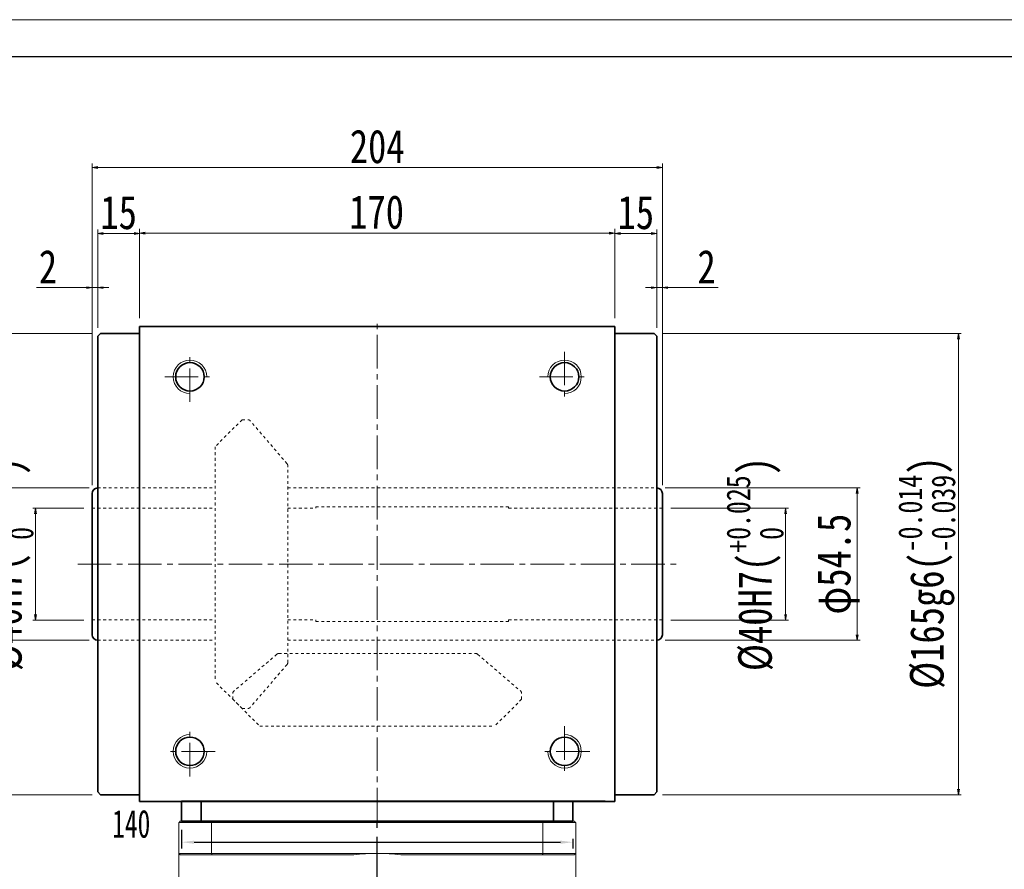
# Model space of a CAD drawing. Header units: millimetres. Extents: x -42 to 1087, y -38 to 750.
# Tile 4 of 5: x 162 to 515, y 446 to 750. Entities that reach past the tile are written whole.
import ezdxf

# ---------------------------------------------------------------- set-up
doc = ezdxf.new("R2010")
doc.units = ezdxf.units.MM
for name, pattern in [('CENTER2', [28.575, 19.05, -3.175, 3.175, -3.175]), ('点画线', [18, 12, -2, 2, -2]), ('虚线', [2, 1, -1])]:
    doc.linetypes.add(name, pattern=pattern)
doc.layers.add('3中心线层', color=1, linetype='CENTER2')
for name, color, linetype, lineweight in [('EB0', 7, 'Continuous', 35), ('中心线层', 1, '点画线', 18), ('图框_外框线', 7, 'Continuous', 18), ('尺寸线层', 3, 'Continuous', 18), ('粗实线', 7, 'Continuous', 40), ('粗实线层', 7, 'Continuous', 35)]:
    doc.layers.add(name, color=color, linetype=linetype, lineweight=lineweight)
doc.styles.add('宋体', font='SimSun.ttf', dxfattribs={"width": 0.8})
doc.styles.add('标准', font='SimSun.ttf', dxfattribs={"width": 0.667})
doc.dimstyles.new('a4-1-1.5', dxfattribs={"dimtxt": 4.5, "dimasz": 4.5, "dimexe": 2.25, "dimexo": 0, "dimgap": 0.75, "dimtad": 1, "dimdec": 3, "dimdsep": 46, "dimtxsty": '标准', "dimblk": '_CAXARROW', "dimcen": 0, "dimdle": 9, "dimazin": 2, "dimtfac": 0.707107, "dimtdec": 3, "dimtix": 1, "dimtmove": 2, "dimatfit": 3, "dimfxl": 0, "dimfrac": 2, "dimtolj": 1, "dimarcsym": 0})
doc.dimstyles.new('A水平标注$0', dxfattribs={"dimtxt": 3.5, "dimasz": 2, "dimexe": 1.5, "dimexo": 3, "dimgap": 1.1, "dimtad": 1, "dimtoh": 1, "dimdec": 4, "dimdsep": 46, "dimtxsty": '宋体', "dimblk": 'OPEN', "dimcen": 3, "dimclrd": 3, "dimclre": 3, "dimclrt": 6, "dimadec": 0, "dimazin": 0, "dimtm": 1e-09, "dimtfac": 1, "dimtdec": 4, "dimtix": 1, "dimtmove": 0, "dimatfit": 3, "dimldrblk": 'OPEN', "dimfxl": 0, "dimlwd": 13, "dimlwe": 13, "dimarcsym": 0})
doc.dimstyles.new('D直径标注φ25', dxfattribs={"dimtxt": 3.5, "dimasz": 2, "dimexe": 1, "dimexo": 3, "dimtad": 1, "dimtoh": 1, "dimdec": 1, "dimdsep": 46, "dimtxsty": '宋体', "dimblk": 'OPEN', "dimcen": 3, "dimclrd": 3, "dimclre": 3, "dimclrt": 130, "dimadec": 0, "dimazin": 0, "dimtm": 1e-09, "dimtfac": 1, "dimtdec": 1, "dimtmove": 0, "dimatfit": 0, "dimldrblk": 'OPEN', "dimfxl": 0, "dimlwd": 13, "dimlwe": 13, "dimarcsym": 0})

# ---------------------------------------------------------------- blocks, each defined once
blk = doc.blocks.new('_Open')
at = {"color": 0, "linetype": 'ByBlock', "lineweight": -2}
for p, q in [((-1, 0.17), (0, 0)), ((-1, -0.17), (0, 0)), ((0, 0), (-1, 0))]:
    blk.add_line(p, q, dxfattribs=at)
blk = doc.blocks.new('*D8')
at = {"layer": 'Defpoints', "color": 0, "transparency": 16777216}
for p in [(375.25, 673.92), (205.25, 640.51), (375.25, 640.51)]:
    blk.add_point(p, dxfattribs=at)
at = {"layer": '尺寸线层', "color": 3, "lineweight": 13, "transparency": 16777216}
for p, q in [((205.25, 643.51), (205.25, 675.42)), ((207.25, 673.92), (373.25, 673.92)), ((375.25, 643.51), (375.25, 675.42))]:
    blk.add_line(p, q, dxfattribs=at)
at = {"layer": '尺寸线层', "color": 3, "lineweight": 13, "transparency": 16777216, "xscale": 2, "yscale": 2, "zscale": 2, "rotation": 180}
blk.add_blockref('_Open', (205.25, 673.92), dxfattribs=at)
at = {"layer": '尺寸线层', "color": 3, "lineweight": 13, "transparency": 16777216, "xscale": 2, "yscale": 2, "zscale": 2}
blk.add_blockref('_Open', (375.25, 673.92), dxfattribs=at)
at = {"layer": '尺寸线层', "color": 6, "transparency": 16777216, "insert": (290.03, 681.42), "char_height": 12, "attachment_point": 5, "style": '宋体'}
blk.add_mtext('170', dxfattribs=at)
blk = doc.blocks.new('*D9')
at = {"layer": 'Defpoints', "color": 0, "transparency": 16777216}
for p in [(190.25, 673.78), (205.25, 640.51), (190.25, 637.01)]:
    blk.add_point(p, dxfattribs=at)
at = {"layer": '尺寸线层', "color": 3, "lineweight": 13, "transparency": 16777216}
for p, q in [((190.25, 640.01), (190.25, 675.28)), ((203.25, 673.78), (192.25, 673.78)), ((205.25, 643.51), (205.25, 675.28))]:
    blk.add_line(p, q, dxfattribs=at)
at = {"layer": '尺寸线层', "color": 3, "lineweight": 13, "transparency": 16777216, "xscale": 2, "yscale": 2, "zscale": 2, "rotation": 180}
blk.add_blockref('_Open', (190.25, 673.78), dxfattribs=at)
at = {"layer": '尺寸线层', "color": 3, "lineweight": 13, "transparency": 16777216, "xscale": 2, "yscale": 2, "zscale": 2}
blk.add_blockref('_Open', (205.25, 673.78), dxfattribs=at)
at = {"layer": '尺寸线层', "color": 6, "transparency": 16777216, "insert": (197.75, 681.28), "char_height": 12, "attachment_point": 5, "style": '宋体'}
blk.add_mtext('15', dxfattribs=at)
blk = doc.blocks.new('*D10')
at = {"layer": 'Defpoints', "color": 0, "transparency": 16777216}
for p in [(390.25, 673.78), (375.25, 640.51), (390.25, 637.01)]:
    blk.add_point(p, dxfattribs=at)
at = {"layer": '尺寸线层', "color": 3, "lineweight": 13, "transparency": 16777216}
for p, q in [((375.25, 643.51), (375.25, 675.28)), ((377.25, 673.78), (388.25, 673.78)), ((390.25, 640.01), (390.25, 675.28))]:
    blk.add_line(p, q, dxfattribs=at)
at = {"layer": '尺寸线层', "color": 3, "lineweight": 13, "transparency": 16777216, "xscale": 2, "yscale": 2, "zscale": 2, "rotation": 180}
blk.add_blockref('_Open', (375.25, 673.78), dxfattribs=at)
at = {"layer": '尺寸线层', "color": 3, "lineweight": 13, "transparency": 16777216, "xscale": 2, "yscale": 2, "zscale": 2}
blk.add_blockref('_Open', (390.25, 673.78), dxfattribs=at)
at = {"layer": '尺寸线层', "color": 6, "transparency": 16777216, "insert": (382.75, 681.28), "char_height": 12, "attachment_point": 5, "style": '宋体'}
blk.add_mtext('15', dxfattribs=at)
blk = doc.blocks.new('*D11')
at = {"layer": 'Defpoints', "color": 0, "transparency": 16777216}
for p in [(188.25, 654.42), (190.25, 637.01), (188.25, 580.76)]:
    blk.add_point(p, dxfattribs=at)
at = {"layer": '尺寸线层', "color": 3, "lineweight": 13, "transparency": 16777216}
for p, q in [((188.25, 583.76), (188.25, 655.92)), ((190.25, 640.01), (190.25, 655.92)), ((186.25, 654.42), (168.31, 654.42)), ((190.25, 654.42), (188.25, 654.42)), ((192.25, 654.42), (194.25, 654.42))]:
    blk.add_line(p, q, dxfattribs=at)
at = {"layer": '尺寸线层', "color": 3, "lineweight": 13, "transparency": 16777216, "xscale": 2, "yscale": 2, "zscale": 2}
blk.add_blockref('_Open', (188.25, 654.42), dxfattribs=at)
at = {"layer": '尺寸线层', "color": 3, "lineweight": 13, "transparency": 16777216, "xscale": 2, "yscale": 2, "zscale": 2, "rotation": 180}
blk.add_blockref('_Open', (190.25, 654.42), dxfattribs=at)
at = {"layer": '尺寸线层', "color": 6, "transparency": 16777216, "insert": (172.47, 661.92), "char_height": 12, "attachment_point": 5, "style": '宋体'}
blk.add_mtext('2', dxfattribs=at)
blk = doc.blocks.new('*D12')
at = {"layer": 'Defpoints', "color": 0, "transparency": 16777216}
for p in [(392.25, 654.42), (390.25, 637.01), (392.25, 580.76)]:
    blk.add_point(p, dxfattribs=at)
at = {"layer": '尺寸线层', "color": 3, "lineweight": 13, "transparency": 16777216}
for p, q in [((390.25, 640.01), (390.25, 655.92)), ((392.25, 583.76), (392.25, 655.92)), ((388.25, 654.42), (386.25, 654.42)), ((390.25, 654.42), (392.25, 654.42)), ((394.25, 654.42), (412.19, 654.42))]:
    blk.add_line(p, q, dxfattribs=at)
at = {"layer": '尺寸线层', "color": 3, "lineweight": 13, "transparency": 16777216, "xscale": 2, "yscale": 2, "zscale": 2}
blk.add_blockref('_Open', (390.25, 654.42), dxfattribs=at)
at = {"layer": '尺寸线层', "color": 3, "lineweight": 13, "transparency": 16777216, "xscale": 2, "yscale": 2, "zscale": 2, "rotation": 180}
blk.add_blockref('_Open', (392.25, 654.42), dxfattribs=at)
at = {"layer": '尺寸线层', "color": 6, "transparency": 16777216, "insert": (408.04, 661.92), "char_height": 12, "attachment_point": 5, "style": '宋体'}
blk.add_mtext('2', dxfattribs=at)
blk = doc.blocks.new('*D21')
at = {"layer": 'Defpoints', "color": 0, "transparency": 16777216}
for p in [(190.25, 582.76), (129.73, 528.26), (190.25, 528.26)]:
    blk.add_point(p, dxfattribs=at)
at = {"layer": '尺寸线层', "color": 3, "lineweight": 13, "transparency": 16777216}
for p, q in [((187.25, 582.76), (128.73, 582.76)), ((129.73, 580.76), (129.73, 530.26)), ((187.25, 528.26), (128.73, 528.26))]:
    blk.add_line(p, q, dxfattribs=at)
at = {"layer": '尺寸线层', "color": 3, "lineweight": 13, "transparency": 16777216, "xscale": 2, "yscale": 2, "zscale": 2}
for p, rotation in [((129.73, 582.76), 90), ((129.73, 528.26), 270)]:
    blk.add_blockref('_Open', p, dxfattribs=dict(at, rotation=rotation))
at = {"layer": '尺寸线层', "color": 130, "transparency": 16777216, "insert": (122.96, 555.51), "char_height": 12, "attachment_point": 5, "rotation": 90, "style": '宋体'}
blk.add_mtext('φ54.5', dxfattribs=at)
blk = doc.blocks.new('*D22')
at = {"layer": 'Defpoints', "color": 0, "transparency": 16777216}
for p in [(390.25, 582.76), (390.25, 528.26), (461.94, 528.26)]:
    blk.add_point(p, dxfattribs=at)
at = {"layer": '尺寸线层', "color": 3, "lineweight": 13, "transparency": 16777216}
for p, q in [((393.25, 582.76), (462.94, 582.76)), ((461.94, 580.76), (461.94, 530.26)), ((393.25, 528.26), (462.94, 528.26))]:
    blk.add_line(p, q, dxfattribs=at)
at = {"layer": '尺寸线层', "color": 3, "lineweight": 13, "transparency": 16777216, "xscale": 2, "yscale": 2, "zscale": 2}
for p, rotation in [((461.94, 582.76), 90), ((461.94, 528.26), 270)]:
    blk.add_blockref('_Open', p, dxfattribs=dict(at, rotation=rotation))
at = {"layer": '尺寸线层', "color": 130, "transparency": 16777216, "insert": (455.17, 555.51), "char_height": 12, "attachment_point": 5, "rotation": 90, "style": '宋体'}
blk.add_mtext('φ54.5', dxfattribs=at)
blk = doc.blocks.new('*D23')
at = {"layer": 'Defpoints', "color": 0, "transparency": 16777216}
for p in [(392.25, 575.51), (392.25, 535.51), (436.33, 535.51)]:
    blk.add_point(p, dxfattribs=at)
at = {"layer": '尺寸线层', "color": 3, "lineweight": 13, "transparency": 16777216}
for p, q in [((395.25, 575.51), (437.33, 575.51)), ((436.33, 573.51), (436.33, 537.51)), ((395.25, 535.51), (437.33, 535.51))]:
    blk.add_line(p, q, dxfattribs=at)
at = {"layer": '尺寸线层', "color": 3, "lineweight": 13, "transparency": 16777216, "xscale": 2, "yscale": 2, "zscale": 2}
for p, rotation in [((436.33, 575.51), 90), ((436.33, 535.51), 270)]:
    blk.add_blockref('_Open', p, dxfattribs=dict(at, rotation=rotation))
at = {"layer": '尺寸线层', "color": 130, "transparency": 16777216, "insert": (425.36, 555.51), "char_height": 12, "attachment_point": 5, "rotation": 90, "style": '宋体'}
blk.add_mtext('{\\A1;\\A1;%%C40H7({\\H0.707107x;\\S+0.025^  0;})}', dxfattribs=at)
blk = doc.blocks.new('*D24')
at = {"layer": 'Defpoints', "color": 0, "transparency": 16777216}
for p in [(389.25, 638.01), (389.25, 473.01), (498.16, 473.01)]:
    blk.add_point(p, dxfattribs=at)
at = {"layer": '尺寸线层', "color": 3, "lineweight": 13, "transparency": 16777216}
for p, q in [((392.25, 638.01), (499.16, 638.01)), ((498.16, 636.01), (498.16, 475.01)), ((392.25, 473.01), (499.16, 473.01))]:
    blk.add_line(p, q, dxfattribs=at)
at = {"layer": '尺寸线层', "color": 3, "lineweight": 13, "transparency": 16777216, "xscale": 2, "yscale": 2, "zscale": 2}
for p, rotation in [((498.16, 638.01), 90), ((498.16, 473.01), 270)]:
    blk.add_blockref('_Open', p, dxfattribs=dict(at, rotation=rotation))
at = {"layer": '尺寸线层', "color": 130, "transparency": 16777216, "insert": (486.81, 552.43), "char_height": 12, "attachment_point": 5, "rotation": 90, "style": '宋体'}
blk.add_mtext('{\\A1;\\A1;%%C165g6({\\H0.707107x;\\S-0.014^ -0.039;})}', dxfattribs=at)
blk = doc.blocks.new('*D25')
at = {"layer": 'Defpoints', "color": 0, "transparency": 16777216}
for p in [(191.25, 638.01), (102, 473.01), (191.25, 473.01)]:
    blk.add_point(p, dxfattribs=at)
at = {"layer": '尺寸线层', "color": 3, "lineweight": 13, "transparency": 16777216}
for p, q in [((188.25, 638.01), (101, 638.01)), ((102, 636.01), (102, 475.01)), ((188.25, 473.01), (101, 473.01))]:
    blk.add_line(p, q, dxfattribs=at)
at = {"layer": '尺寸线层', "color": 3, "lineweight": 13, "transparency": 16777216, "xscale": 2, "yscale": 2, "zscale": 2}
for p, rotation in [((102, 638.01), 90), ((102, 473.01), 270)]:
    blk.add_blockref('_Open', p, dxfattribs=dict(at, rotation=rotation))
at = {"layer": '尺寸线层', "color": 130, "transparency": 16777216, "insert": (90.65, 555.51), "char_height": 12, "attachment_point": 5, "rotation": 90, "style": '宋体'}
blk.add_mtext('{\\A1;\\A1;%%C165g6({\\H0.707107x;\\S-0.014^ -0.039;})}', dxfattribs=at)
blk = doc.blocks.new('*D28')
at = {"layer": 'Defpoints', "color": 0, "transparency": 16777216}
for p in [(188.25, 575.51), (168.01, 535.51), (188.25, 535.51)]:
    blk.add_point(p, dxfattribs=at)
at = {"layer": '尺寸线层', "color": 3, "lineweight": 13, "transparency": 16777216}
for p, q in [((185.25, 575.51), (167.01, 575.51)), ((168.01, 573.51), (168.01, 537.51)), ((185.25, 535.51), (167.01, 535.51))]:
    blk.add_line(p, q, dxfattribs=at)
at = {"layer": '尺寸线层', "color": 3, "lineweight": 13, "transparency": 16777216, "xscale": 2, "yscale": 2, "zscale": 2}
for p, rotation in [((168.01, 575.51), 90), ((168.01, 535.51), 270)]:
    blk.add_blockref('_Open', p, dxfattribs=dict(at, rotation=rotation))
at = {"layer": '尺寸线层', "color": 130, "transparency": 16777216, "insert": (157.04, 555.51), "char_height": 12, "attachment_point": 5, "rotation": 90, "style": '宋体'}
blk.add_mtext('{\\A1;\\A1;%%C40H7({\\H0.707107x;\\S+0.025^  0;})}', dxfattribs=at)
blk = doc.blocks.new('*D29')
at = {"layer": 'Defpoints', "color": 0, "transparency": 16777216}
for p in [(188.25, 697.38), (188.25, 580.76), (392.25, 580.76)]:
    blk.add_point(p, dxfattribs=at)
at = {"layer": '尺寸线层', "color": 3, "lineweight": 13, "transparency": 16777216}
for p, q in [((188.25, 583.76), (188.25, 698.88)), ((390.25, 697.38), (190.25, 697.38)), ((392.25, 583.76), (392.25, 698.88))]:
    blk.add_line(p, q, dxfattribs=at)
at = {"layer": '尺寸线层', "color": 3, "lineweight": 13, "transparency": 16777216, "xscale": 2, "yscale": 2, "zscale": 2, "rotation": 180}
blk.add_blockref('_Open', (188.25, 697.38), dxfattribs=at)
at = {"layer": '尺寸线层', "color": 3, "lineweight": 13, "transparency": 16777216, "xscale": 2, "yscale": 2, "zscale": 2}
blk.add_blockref('_Open', (392.25, 697.38), dxfattribs=at)
at = {"layer": '尺寸线层', "color": 6, "transparency": 16777216, "insert": (290.25, 704.88), "char_height": 12, "attachment_point": 5, "style": '宋体'}
blk.add_mtext('204', dxfattribs=at)
blk = doc.blocks.new('_CAXARROW')
blk.add_hatch(color=0).paths.add_polyline_path([(0, 0), (-1, 0.125), (-1, -0.125)], flags=0)
blk = doc.blocks.new('*D7')
at = {"layer": 'Defpoints', "color": 0, "transparency": 16777216}
for p in [(220.25, 460.49), (360.25, 457.21), (360.25, 456.01)]:
    blk.add_point(p, dxfattribs=at)
at = {"layer": '尺寸线层', "color": 0, "lineweight": -2, "transparency": 16777216}
for p, q in [((220.25, 460.49), (220.25, 453.76)), ((224.75, 456.01), (355.75, 456.01)), ((360.25, 457.21), (360.25, 453.76))]:
    blk.add_line(p, q, dxfattribs=at)
at = {"layer": '尺寸线层', "color": 0, "lineweight": -2, "transparency": 16777216, "xscale": 4.5, "yscale": 4.5, "zscale": 4.5, "rotation": 180}
blk.add_blockref('_CAXARROW', (220.25, 456.01), dxfattribs=at)
at = {"layer": '尺寸线层', "color": 0, "lineweight": -2, "transparency": 16777216, "xscale": 4.5, "yscale": 4.5, "zscale": 4.5}
blk.add_blockref('_CAXARROW', (360.25, 456.01), dxfattribs=at)
at = {"layer": '尺寸线层', "color": 0, "transparency": 16777216, "insert": (202.26, 462.53), "char_height": 10, "attachment_point": 5, "style": '标准', "bg_fill": 3, "box_fill_scale": 1.1, "bg_fill_color": 257, "bg_fill_transparency": 0}
blk.add_mtext('\\A1;140', dxfattribs=at)

msp = doc.modelspace()

# ---------------------------------------------------------------- linework, layer by layer
at = {"color": 6, "linetype": '虚线', "lineweight": 18}
for p, q in [((241.9041, 607.16379), (232.2541, 597.51379)), ((241.9041, 607.16379), (244.02906, 607.16379)), ((258.00261, 591.43364), (244.78757, 606.81545)), ((232.2541, 597.51379), (232.2541, 513.51379)), ((258.2441, 520.24561), (258.2441, 590.78197)), ((190.2541, 582.76379), (232.2541, 582.76379)), ((258.2441, 582.76379), (390.2541, 582.76379)), ((188.2541, 575.51379), (232.2541, 575.51379)), ((258.2441, 575.51379), (268.2541, 575.51379)), ((268.2541, 576.01379), (337.2541, 576.01379)), ((268.2541, 576.01379), (268.2541, 575.51379)), ((337.2541, 576.01379), (337.2541, 575.51379)), ((337.2541, 575.51379), (392.2541, 575.51379)), ((188.2541, 535.51379), (232.2541, 535.51379)), ((258.2441, 535.51379), (268.2541, 535.51379)), ((268.2541, 535.01379), (268.2541, 535.51379)), ((337.2541, 535.51379), (392.2541, 535.51379)), ((337.2541, 535.01379), (337.2541, 535.51379)), ((268.2541, 535.01379), (337.2541, 535.01379)), ((190.2541, 528.26379), (232.2541, 528.26379)), ((258.2441, 528.26379), (390.2541, 528.26379)), ((254.33426, 523.2623), (238.95244, 510.04726)), ((254.98592, 523.50379), (325.52228, 523.50379)), ((326.17394, 523.2623), (341.55576, 510.04726)), ((258.00261, 519.59395), (244.78757, 504.21213)), ((241.9041, 503.86379), (232.2541, 513.51379)), ((238.6041, 507.16379), (238.6041, 509.28875)), ((238.6041, 507.16379), (248.2541, 497.51379)), ((341.9041, 507.16379), (332.2541, 497.51379)), ((341.9041, 507.16379), (341.9041, 509.28875)), ((241.9041, 503.86379), (244.02906, 503.86379)), ((248.2541, 497.51379), (332.2541, 497.51379))]:
    msp.add_line(p, q, dxfattribs=at)
at = {"color": 7, "linetype": 'Continuous', "lineweight": 15}
for p, q in [((219.7541, 451.51379), (231.14615, 451.51379)), ((231.14615, 451.51379), (281.8428, 451.51379)), ((298.6654, 451.51379), (349.36205, 451.51379)), ((349.36205, 451.51379), (360.7541, 451.51379))]:
    msp.add_line(p, q, dxfattribs=at)
at = {"color": 6, "linetype": '虚线', "lineweight": 18}
for centre, start, end in [((244.02906, 606.16379), 40.667, 90), ((257.2441, 590.78197), 0, 40.667), ((254.98592, 522.50379), 90, 130.667), ((325.52228, 522.50379), 49.333, 90), ((257.2441, 520.24561), 319.333, 0), ((239.6041, 509.28875), 130.667, 180), ((340.9041, 509.28875), 0, 49.333), ((244.02906, 504.86379), 270, 319.333)]:
    msp.add_arc(centre, 1, start, end, dxfattribs=at)
at = {"layer": 'EB0', "linetype": 'Continuous', "lineweight": 35}
msp.add_line((220.2541, 463.51379), (360.2541, 463.51379), dxfattribs=at)
at = {"layer": '中心线层'}
for p, q in [((290.2541, 463.51379), (290.2541, 643.51379)), ((223.2541, 613.51379), (223.2541, 631.51379)), ((357.2541, 631.51379), (357.2541, 613.51379)), ((214.2541, 622.51379), (232.2541, 622.51379)), ((348.2541, 622.51379), (366.2541, 622.51379)), ((183.12926, 555.51379), (397.37894, 555.51379)), ((223.2541, 479.51379), (223.2541, 497.51379)), ((357.2541, 497.51379), (357.2541, 479.51379)), ((232.2541, 488.51379), (214.2541, 488.51379)), ((366.2541, 488.51379), (348.2541, 488.51379))]:
    msp.add_line(p, q, dxfattribs=at)
at = {"layer": '图框_外框线', "color": 3}
msp.add_lwpolyline([(-37.01341, -38.3646), (1078.27031, -38.3646), (1078.27031, 750.30031), (-37.01341, 750.30031)], close=True, dxfattribs=at)
at = {"layer": '图框_外框线', "color": 3, "lineweight": 25}
msp.add_lwpolyline([(29.37253, -25.08741), (1064.99312, -25.08741), (1064.99312, 737.02313), (29.37253, 737.02313)], close=True, dxfattribs=at)
at = {"layer": '粗实线', "lineweight": 40}
for p, q in [((371.75337, 470.51379), (220.25395, 470.51379)), ((355.2541, 470.51379), (225.25366, 470.51379))]:
    msp.add_line(p, q, dxfattribs=at)
at = {"layer": '粗实线层'}
for p, q in [((191.2541, 638.01379), (190.2541, 637.01379)), ((205.2541, 638.01379), (191.2541, 638.01379)), ((205.2541, 470.51379), (205.2541, 640.51379)), ((205.2541, 640.51379), (375.2541, 640.51379)), ((375.2541, 470.51379), (375.2541, 640.51379)), ((375.2541, 638.01379), (389.2541, 638.01379)), ((389.2541, 638.01379), (390.2541, 637.01379)), ((190.2541, 637.01379), (190.2541, 474.01379)), ((390.2541, 637.01379), (390.2541, 474.01379)), ((188.2541, 580.76379), (188.2541, 530.26379)), ((188.2541, 580.76379), (188.2541, 530.26379)), ((392.2541, 580.76379), (392.2541, 530.26379)), ((392.2541, 580.76379), (392.2541, 530.26379)), ((190.2541, 474.01379), (191.2541, 473.01379)), ((205.2541, 473.01379), (191.2541, 473.01379)), ((375.2541, 473.01379), (389.2541, 473.01379)), ((390.2541, 474.01379), (389.2541, 473.01379)), ((220.2541, 463.51379), (220.2541, 470.51379)), ((360.2541, 463.51379), (360.2541, 470.51379))]:
    msp.add_line(p, q, dxfattribs=at)
for points in [[(224.75413, 470.51379), (205.2541, 470.51379)], [(355.75407, 470.51379), (375.2541, 470.51379)]]:
    msp.add_lwpolyline(points, dxfattribs=at)
for centre in [(223.2541, 622.51379), (357.2541, 622.51379), (223.2541, 488.51379), (357.2541, 488.51379)]:
    msp.add_circle(centre, 5.1, dxfattribs=at)
at = {"layer": '粗实线层', "lineweight": 18}
for centre, start, end in [((223.2541, 622.51379), 360, 270), ((357.2541, 622.51379), 270, 180), ((223.2541, 488.51379), 90, 360), ((357.2541, 488.51379), 180, 90)]:
    msp.add_arc(centre, 6, start, end, dxfattribs=at)
at = {"layer": '粗实线层'}
for centre, start, end in [((190.2541, 580.76379), 90, 180), ((190.2541, 580.76379), 90, 180), ((390.2541, 580.76379), 0, 90), ((390.2541, 580.76379), 0, 90), ((190.2541, 530.26379), 180, 270), ((190.2541, 530.26379), 180, 270), ((390.2541, 530.26379), 270, 0), ((390.2541, 530.26379), 270, 0)]:
    msp.add_arc(centre, 2, start, end, dxfattribs=at)

# ---------------------------------------------------------------- dimensions: what is measured, and where the dimension line sits
at = {"layer": '尺寸线层'}
for base, p1, p2, picture, middle in [((188.2541, 697.37782), (392.2541, 580.76379), (188.2541, 580.76379), '*D29', (290.2541, 697.37782)), ((190.2541, 673.78282), (205.2541, 640.51379), (190.2541, 637.01379), '*D9', (197.7541, 673.78282)), ((375.2541, 673.91934), (205.2541, 640.51379), (375.2541, 640.51379), '*D8', (290.03106, 673.91934)), ((188.2541, 654.42282), (190.2541, 637.01379), (188.2541, 580.76379), '*D11', (172.46805, 654.42282)), ((392.2541, 654.42282), (390.2541, 637.01379), (392.2541, 580.76379), '*D12', (408.04015, 654.42282))]:
    dim = msp.add_linear_dim(base=base, p1=p1, p2=p2, dimstyle='A水平标注$0', override={"dimtxt": 12, "dimgap": 1.5, "dimtfill": 0}, dxfattribs=at)
    dim.commit()
    dim.dimension.update_dxf_attribs({"geometry": picture, "text_midpoint": middle, "dimtype": 160})
for base, p1, p2, angle, dimstyle, override, picture, middle in [((390.2541, 673.78282), (375.2541, 640.51379), (390.2541, 637.01379), 0, 'A水平标注$0', {"dimtxt": 12, "dimgap": 1.5, "dimtfill": 0}, '*D10', (382.7541, 673.78282)), ((129.72934, 528.26379), (190.2541, 582.76379), (190.2541, 528.26379), 270, 'D直径标注φ25', {"dimtxt": 12, "dimgap": 0.5, "dimpost": 'φ<>', "dimtfill": 0}, '*D21', (129.72934, 555.51379)), ((461.94156, 528.26379), (390.2541, 582.76379), (390.2541, 528.26379), 270, 'D直径标注φ25', {"dimtxt": 12, "dimgap": 0.5, "dimpost": 'φ<>', "dimtfill": 0}, '*D22', (461.94156, 555.51379))]:
    dim = msp.add_linear_dim(base=base, p1=p1, p2=p2, angle=angle, dimstyle=dimstyle, override=override, dxfattribs=at)
    dim.commit()
    dim.dimension.update_dxf_attribs({"geometry": picture, "text_midpoint": middle, "dimtype": 160})
for base, p1, p2, text, override, picture, middle in [((102.00046, 473.01379), (191.2541, 638.01379), (191.2541, 473.01379), '{\\A1;\\A1;%%C165g6({\\H0.707107x;\\S-0.014^ -0.039;})}', {"dimtxt": 12, "dimgap": 0.5, "dimpost": 'φ<>', "dimtp": -0.014, "dimtm": 0.039, "dimtdec": 3, "dimtfill": 0, "dimtzin": 8}, '*D25', (102.00046, 555.51379)), ((498.16024, 473.01379), (389.2541, 638.01379), (389.2541, 473.01379), '{\\A1;\\A1;%%C165g6({\\H0.707107x;\\S-0.014^ -0.039;})}', {"dimtxt": 12, "dimgap": 0.5, "dimpost": 'φ<>', "dimtp": -0.014, "dimtm": 0.039, "dimtdec": 3, "dimtfill": 0, "dimtzin": 8}, '*D24', (498.16024, 552.43421)), ((168.00998, 535.51379), (188.2541, 575.51379), (188.2541, 535.51379), '{\\A1;\\A1;%%C40H7({\\H0.707107x;\\S+0.025^  0;})}', {"dimtxt": 12, "dimgap": 0.5, "dimpost": 'φ<>', "dimtp": 0.025, "dimtm": 0, "dimtdec": 3, "dimtfill": 0, "dimtzin": 8}, '*D28', (168.00998, 555.51379)), ((436.32835, 535.51379), (392.2541, 575.51379), (392.2541, 535.51379), '{\\A1;\\A1;%%C40H7({\\H0.707107x;\\S+0.025^  0;})}', {"dimtxt": 12, "dimgap": 0.5, "dimpost": 'φ<>', "dimtp": 0.025, "dimtm": 0, "dimtdec": 3, "dimtfill": 0, "dimtzin": 8}, '*D23', (436.32835, 555.51379))]:
    dim = msp.add_linear_dim(base=base, p1=p1, p2=p2, angle=270, text=text, dimstyle='D直径标注φ25', override=override, dxfattribs=at)
    dim.commit()
    dim.dimension.update_dxf_attribs({"geometry": picture, "text_midpoint": middle, "dimtype": 160})

# ---------------------------------------------------------------- next in the draw order: dimensions: what is measured, and where the dimension line sits
dim = msp.add_linear_dim(base=(360.2541, 456.01379), p1=(220.2541, 460.4875), p2=(360.2541, 457.21405), dimstyle='a4-1-1.5', override={"dimtxt": 10, "dimsah": 1, "dimtfill": 1, "dimtzin": 8}, dxfattribs=at)
dim.commit()
dim.dimension.update_dxf_attribs({"geometry": '*D7', "text_midpoint": (202.26069, 462.53129), "dimtype": 160})

# ---------------------------------------------------------------- next in the draw order: linework, layer by layer
at = {"color": 7, "linetype": 'Continuous', "lineweight": 15}
for p, q in [((219.2541, 463.01379), (230.96456, 463.01379)), ((219.2541, 463.01379), (219.2541, 452.01379)), ((231.14615, 463.51379), (219.7541, 463.51379)), ((230.96456, 452.01379), (230.96456, 463.01379)), ((230.96456, 463.01379), (349.54364, 463.01379)), ((349.36205, 463.51379), (231.14615, 463.51379)), ((360.7541, 463.51379), (349.36205, 463.51379)), ((349.54364, 463.01379), (361.2541, 463.01379)), ((349.54364, 463.01379), (349.54364, 452.01379)), ((361.2541, 452.01379), (361.2541, 463.01379)), ((230.96456, 452.01379), (219.2541, 452.01379)), ((290.2541, 452.01379), (230.96456, 452.01379)), ((349.54364, 452.01379), (290.2541, 452.01379)), ((361.2541, 452.01379), (349.54364, 452.01379))]:
    msp.add_line(p, q, dxfattribs=at)
for start, end in [(90, 96.8037548), (83.1962452, 90)]:
    msp.add_arc((290.2541, 381.01379), 71, start, end, dxfattribs=at)
for points in [[(219.7541, 463.51379), (219.2541, 463.01379)], [(231.14615, 463.51379), (230.96456, 463.01379)], [(349.36205, 463.51379), (349.54364, 463.01379)], [(361.2541, 463.01379), (360.7541, 463.51379)], [(219.2541, 413.81379), (219.2541, 452.01379)], [(219.7541, 451.51379), (219.2541, 452.01379)], [(231.14615, 451.51379), (230.96456, 452.01379)], [(349.36205, 451.51379), (349.54364, 452.01379)], [(360.7541, 451.51379), (361.2541, 452.01379)], [(361.2541, 452.01379), (361.2541, 413.81379)]]:
    msp.add_open_spline(points, degree=1, dxfattribs=at)
at = {"layer": '3中心线层'}
msp.add_line((290.2541, 267.46498), (290.2541, 463.51379), dxfattribs=at)
at = {"layer": '粗实线层'}
for p, q in [((227.2541, 463.51379), (227.2541, 470.51379)), ((353.2541, 463.51379), (353.2541, 470.51379))]:
    msp.add_line(p, q, dxfattribs=at)

doc.saveas('drawing.dxf')
